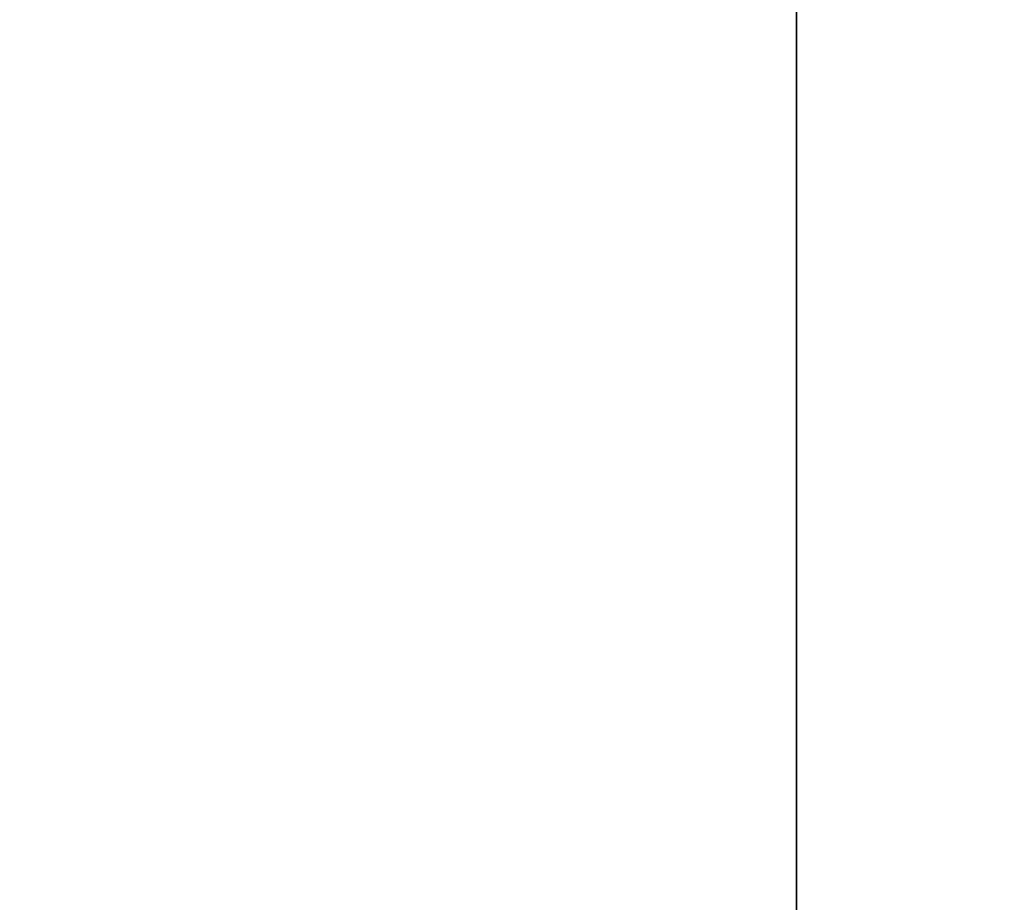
# Model space of a CAD drawing. Header units: millimetres. Extents: x 0 to 800, y -45 to 73.
# Tile 87 of 96: x 62.5535 to 62.6009, y 27.6628 to 27.7052. Entities that reach past the tile are written whole.
import ezdxf

# ---------------------------------------------------------------- set-up
doc = ezdxf.new("R2010")
doc.units = ezdxf.units.MM
doc.header["$LTSCALE"] = 65.185185
doc.layers.add('40', color=7, linetype='CONTINUOUS')
doc.layers.add('41', color=7, linetype='CONTINUOUS')

msp = doc.modelspace()

# ---------------------------------------------------------------- linework, layer by layer
at = {"layer": '40', "color": 44, "linetype": 'Continuous', "true_color": 0x8c7500}
for points in [[(62.590907, 54.7, -214.837389), (57.171154, -44.7, -206.078584), (57.171154, 54.7, -206.078584), (62.590907, 54.7, -214.837389)], [(62.590907, -44.7, -214.837389), (57.171154, -44.7, -206.078584), (62.590907, 54.7, -214.837389), (62.590907, -44.7, -214.837389)], [(68.234384, -44.7, -223.453744), (62.590907, -44.7, -214.837389), (68.234384, 54.7, -223.453744), (68.234384, -44.7, -223.453744)], [(68.234384, 54.7, -223.453744), (62.590907, -44.7, -214.837389), (62.590907, 54.7, -214.837389), (68.234384, 54.7, -223.453744)]]:
    msp.add_3dface(points, dxfattribs=at)
at = {"layer": '41', "color": 44, "linetype": 'Continuous', "true_color": 0x8c7500}
for points in [[(62.38872, 54.7, 214.519518), (68.024079, -44.7, 223.141184), (68.024079, 54.7, 223.141184), (62.38872, 54.7, 214.519518)], [(62.38872, -44.7, 214.519518), (68.024079, -44.7, 223.141184), (62.38872, 54.7, 214.519518), (62.38872, -44.7, 214.519518)]]:
    msp.add_3dface(points, dxfattribs=at)

doc.saveas('drawing.dxf')
